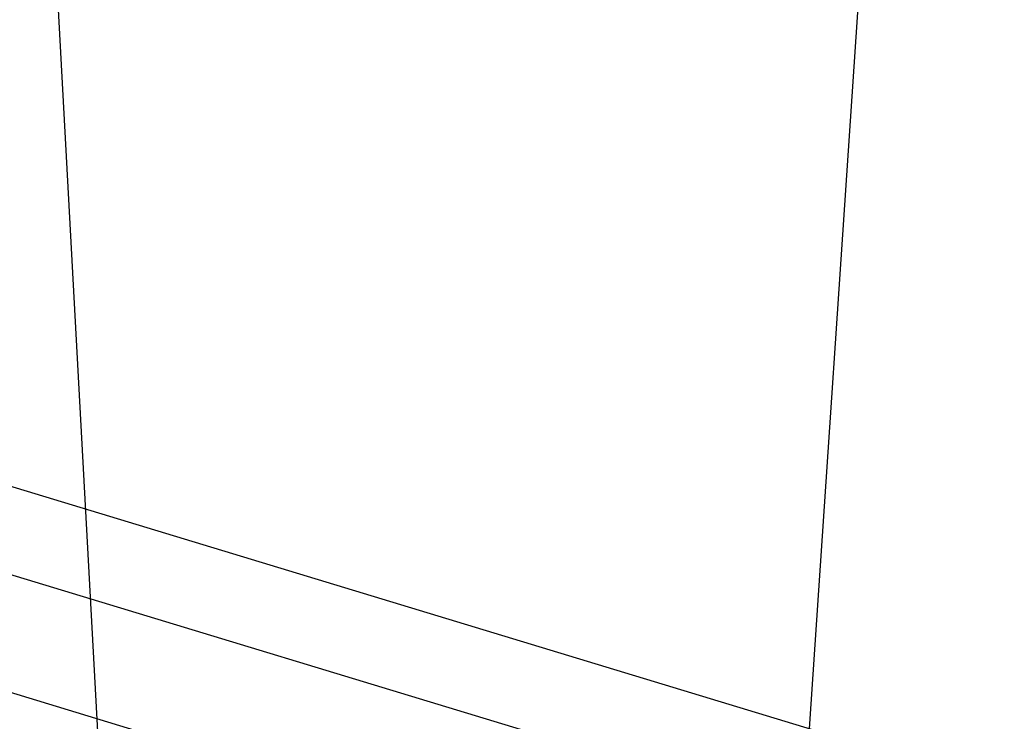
# Model space of a CAD drawing. Extents: x 199 to 1388, y 138 to 979.
# Tile 151 of 155: x 1040 to 1093, y 707 to 745. Entities that reach past the tile are written whole.
import ezdxf
from ezdxf.lldxf.tags import DXFTag

# ---------------------------------------------------------------- set-up
doc = ezdxf.new("R2010")
doc.units = 0
doc.layers.get('0').update_dxf_attribs({"lineweight": 25})
for name, color, linetype, lineweight, true_color in [('01AFU Allgemein Bemaßung-A07ET47HDI', 7, 'Continuous', 25, 0x848484), ('UPO_Loop2', 140, 'Continuous', 30, 0x00bfff), ('Uponor_ZonenGrenze', 1, 'Continuous', 25, 0xff0000)]:
    doc.layers.add(name, color=color, linetype=linetype, lineweight=lineweight, true_color=true_color)
doc.layers.add('02 Raster Gebäude-A07ET47NDI', color=7, linetype='Continuous', lineweight=25)
tags = doc.linetypes.add('Raster-A07ET47ODI', pattern=[0.2, 0.1, -0.05, 0, -0.05]).pattern_tags.tags
tags[10:11] = [DXFTag(74, 4), DXFTag(75, 0), DXFTag(340, '0'), DXFTag(46, 1.0), DXFTag(50, 0.0), DXFTag(44, 0.0), DXFTag(45, 0.0)]
tags[8:9] = [DXFTag(74, 4), DXFTag(75, 0), DXFTag(340, '0'), DXFTag(46, 1.0), DXFTag(50, 0.0), DXFTag(44, 0.0), DXFTag(45, 0.0)]
tags[6:7] = [DXFTag(74, 4), DXFTag(75, 0), DXFTag(340, '0'), DXFTag(46, 1.0), DXFTag(50, 0.0), DXFTag(44, 0.0), DXFTag(45, 0.0)]
tags[4:5] = [DXFTag(74, 4), DXFTag(75, 0), DXFTag(340, '0'), DXFTag(46, 1.0), DXFTag(50, 0.0), DXFTag(44, 0.0), DXFTag(45, 0.0)]

# ---------------------------------------------------------------- blocks, each defined once
blk = doc.blocks.new('Referenz-A07ET47ZDI', base_point=(226.995, 158.1))
at = {"layer": '01AFU Allgemein Bemaßung-A07ET47HDI'}
for p, q in [((754.724, 806.01), (1092.573, 703.584)), ((823.747, 780.355), (1087.454, 700.407)), ((1051.101, 705.094), (1003.251, 719.601))]:
    blk.add_line(p, q, dxfattribs=at)
at = {"layer": '02 Raster Gebäude-A07ET47NDI', "linetype": 'Raster-A07ET47ODI', "ltscale": 56.250004}
for p, q in [((1029.615, 968.986), (1066.67, 292.065)), ((1090.516, 831.052), (1056.977, 334.699))]:
    blk.add_line(p, q, dxfattribs=at)
blk = doc.blocks.new('Polylinie-A07ET485DI', base_point=(775.064, 527.2))
at = {"color": 0, "linetype": 'ByBlock', "lineweight": -2, "ltscale": 0.25}
for points in [[(1068.311, 661.22), (820.232, 737.263), (817.474, 737.263)], [(1071.069, 661.22), (1068.311, 661.22), (820.232, 737.263)]]:
    blk.add_solid(points, dxfattribs=at)

msp = doc.modelspace()

# ---------------------------------------------------------------- block references
at = {"layer": 'UPO_Loop2', "color": 219, "lineweight": 80, "ltscale": 4000.00006, "true_color": 0x642165}
msp.add_blockref('Referenz-A07ET47ZDI', (226.995, 158.1), dxfattribs=at)
at = {"layer": 'Uponor_ZonenGrenze', "ltscale": 0.25}
msp.add_blockref('Polylinie-A07ET485DI', (775.064, 527.2), dxfattribs=at)

doc.saveas('drawing.dxf')
